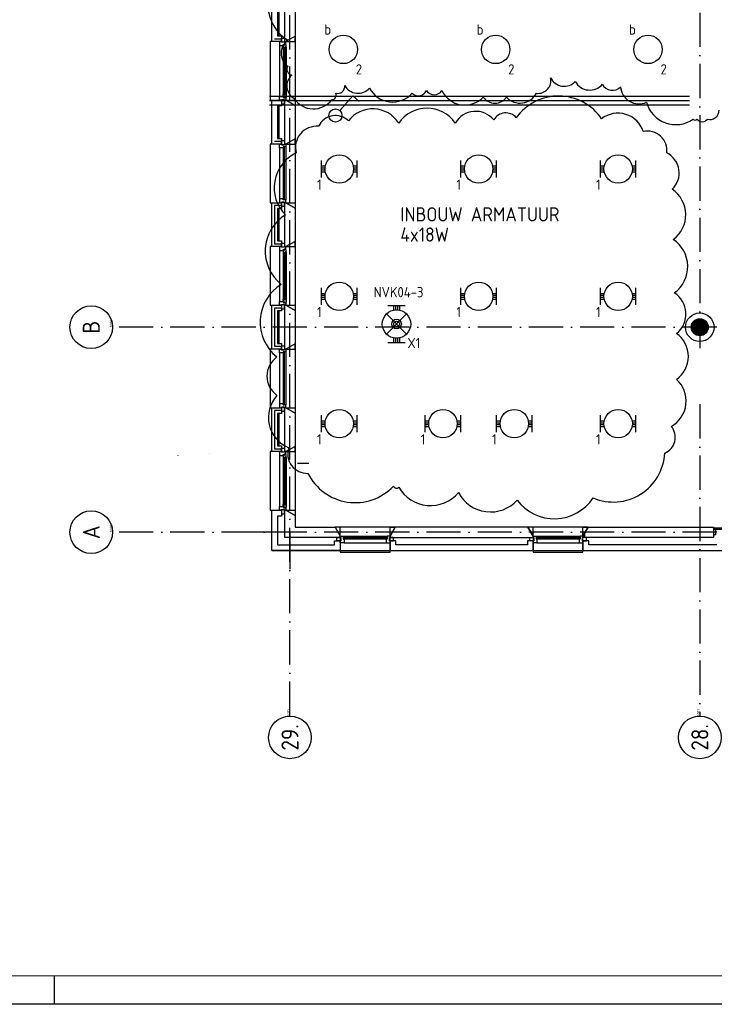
# Model space of a CAD drawing. Header units: millimetres. Extents: x -6587 to 112313, y 244 to 84344.
# Tile 2 of 58: x 13299 to 25504, y 244 to 17533. Entities that reach past the tile are written whole.
import ezdxf
from ezdxf.enums import TextEntityAlignment as Align

# ---------------------------------------------------------------- set-up
doc = ezdxf.new("R2010")
doc.units = ezdxf.units.MM
doc.header["$LTSCALE"] = 100
doc.linetypes.add('DASHDOT', pattern=[9, 6, -1.5, 0, -1.5])
doc.layers.get('0').update_dxf_attribs({"linetype": 'CONTINUOUS'})
for name, color, linetype in [('AL$7----_STRAMIEN', 1, 'DASHDOT'), ('ALN-----_BLOCKNAAM', 2, 'CONTINUOUS'), ('BOUW', 8, 'CONTINUOUS'), ('EB63101-_ATTRIB', 2, 'CONTINUOUS'), ('EB63501-_ATTRIB', 2, 'CONTINUOUS'), ('EL63101-_LICHT-ARM', 3, 'CONTINUOUS'), ('EL63102-_LICHT-SCH', 3, 'CONTINUOUS'), ('EL63501-_NOODVRL-ARM', 3, 'CONTINUOUS'), ('KABELGOOT', 8, 'CONTINUOUS'), ('LIJN025', 10, 'CONTINUOUS'), ('LIJN050', 90, 'CONTINUOUS'), ('TEKST25', 10, 'CONTINUOUS'), ('TEKST35', 50, 'CONTINUOUS'), ('TEKST50', 90, 'CONTINUOUS'), ('WOLKGEEL', 2, 'CONTINUOUS')]:
    doc.layers.add(name, color=color, linetype=linetype)
doc.styles.add('1_8', font='iso', dxfattribs={"width": 0.7, "height": 1.8})
doc.styles.add('ISO', font='iso.shx')
doc.styles.add('NORATT', font='isocp.shx')
doc.styles.add('ROMAND', font='romand')
doc.styles.get("Standard").update_dxf_attribs({"font": 'iso.shx'})
doc.styles.add('TECHNIC', font='technic_.ttf')

# ---------------------------------------------------------------- blocks, each defined once
blk = doc.blocks.new('A0-G')
at = {"layer": 'LIJN025'}
blk.add_line((205, 0), (205, 5), dxfattribs=at)
blk.add_lwpolyline([(1189, 841), (1189, 0), (0, 0), (0, 841)], close=True, dxfattribs=at)
at = {"layer": 'LIJN050', "const_width": 0.2}
blk.add_lwpolyline([(1184, 836), (25, 836), (25, 5), (1184, 5)], close=True, dxfattribs=at)
at = {"layer": 'TEKST25', "style": 'ROMAND', "width": 2.899115}
blk.add_attdef('STATUS', text='', height=2.5, dxfattribs=at).set_placement((1143, 71.5), (1182, 71.5), align=Align.FIT)
at = {"layer": 'TEKST25', "style": 'ISO'}
for tag, p in [('E', (1144.25, 66)), ('NAAM-E', (1155.75, 66)), ('DATUM-E', (1174, 66)), ('D', (1144.25, 61)), ('NAAM-D', (1155.75, 61)), ('DATUM-D', (1174, 61)), ('C', (1144.25, 56)), ('NAAM-C', (1155.75, 56)), ('DATUM-C', (1174, 56)), ('B', (1144.25, 51)), ('NAAM-B', (1155.75, 51)), ('DATUM-B', (1174, 51)), ('A', (1144.25, 46)), ('NAAM-A', (1155.75, 46)), ('DATUM-A', (1174, 46))]:
    blk.add_attdef(tag, text='', height=2.5, dxfattribs=at).set_placement(p, align=Align.CENTER)
for tag, p in [('DATUM', (1021.75, 36.25)), ('SCHAAL', (1057, 36.25)), ('GETEKEND', (1087.25, 36.25)), ('GECONTOL.', (1122, 36.25)), ('FORMAAT', (1152.25, 28.25))]:
    blk.add_attdef(tag, p, '', height=2.5, dxfattribs=at)
at = {"layer": 'TEKST35', "style": 'ISO'}
for tag, p in [('PROJECT', (1023.5, 72.5)), ('PLAATS', (1023.5, 63.5)), ('INSTALLATIE-REGEL1', (1023.5, 52.5)), ('INSTALLATIE-REGEL2', (1023.5, 43.5))]:
    blk.add_attdef(tag, p, '', height=4, dxfattribs=at)
blk.add_attdef('PROJ.NR.', text='', height=4, dxfattribs=at).set_placement((1170, 23), align=Align.CENTER)
at = {"layer": 'TEKST50', "style": 'ISO'}
blk.add_attdef('FILE-NAAM', text='', height=5, dxfattribs=at).set_placement((1162.5, 7.5), align=Align.CENTER)
blk = doc.blocks.new('EJ3T01')
at = {"color": 0}
for p, q in [((-1.77, 1.77), (1.77, -1.77)), ((1.77, 1.77), (-1.77, -1.77)), ((-3.25, -1.5), (-3.25, 1.5)), ((-3.25, 0.52), (-2.44, 0.52)), ((-3.25, 0.17), (-2.49, 0.17)), ((2.44, 0.52), (3.25, 0.52)), ((2.49, 0.17), (3.25, 0.17)), ((3.25, -1.5), (3.25, 1.5)), ((-3.25, -0.17), (-2.49, -0.17)), ((-3.25, -0.52), (-2.44, -0.52)), ((2.44, -0.52), (3.25, -0.52)), ((2.49, -0.17), (3.25, -0.17))]:
    blk.add_line(p, q, dxfattribs=at)
at = {"color": 6}
blk.add_lwpolyline([(1.77, -1.77), (1.75, -1.75)], dxfattribs=at)
at = {"color": 0}
for radius in [2.5, 0.85, 0.5]:
    blk.add_circle((0, 0), radius, dxfattribs=at)
at = {"color": 6, "style": '1_8'}
for tag, flags, p in [('A_CODE', 8, (-3.5, 2.75)), ('SCHAK', 8, (3.5, 2.75)), ('GROEP', 8, (-3.5, -2.75)), ('KAST', 9, (3.5, -2.75))]:
    blk.add_attdef(tag, text='', height=1.8, dxfattribs=dict(at, flags=flags)).set_placement(p, align=Align.MIDDLE)
blk = doc.blocks.new('EJ3T10')
at = {"color": 0}
for p, q in [((-3.12, -1.5), (-3.12, 1.5)), ((-3.12, -1.5), (-3.12, 1.5)), ((-3.12, 0.52), (-2.44, 0.52)), ((-3.12, 0.52), (-2.44, 0.52)), ((-3.12, 0.17), (-2.49, 0.17)), ((-3.12, 0.17), (-2.49, 0.17)), ((2.44, 0.52), (3.12, 0.52)), ((2.44, 0.52), (3.12, 0.52)), ((2.49, 0.17), (3.12, 0.17)), ((2.49, 0.17), (3.12, 0.17)), ((3.12, -1.5), (3.12, 1.5)), ((3.12, -1.5), (3.12, 1.5)), ((-3.12, -0.17), (-2.49, -0.17)), ((-3.12, -0.17), (-2.49, -0.17)), ((-3.12, -0.52), (-2.44, -0.52)), ((-3.12, -0.52), (-2.44, -0.52)), ((2.44, -0.52), (3.12, -0.52)), ((2.44, -0.52), (3.12, -0.52)), ((2.49, -0.17), (3.12, -0.17)), ((2.49, -0.17), (3.12, -0.17))]:
    blk.add_line(p, q, dxfattribs=at)
blk.add_circle((0, 0), 2.5, dxfattribs=at)
blk.add_circle((0, 0), 2.5, dxfattribs=at)
at = {"style": 'NORATT', "flags": 9}
blk.add_attdef('GELIJK', text='', height=1.8, dxfattribs=at).set_placement((3.5, 5), align=Align.MIDDLE_CENTER)
at = {"color": 6}
for tag, style, flags, p in [('SCHAK', 'NORATT', 8, (3.5, 2.75)), ('SCHAK', '1_8', 8, (3.5, 2.75)), ('A_CODE', 'NORATT', 8, (0, 0)), ('A_CODE', '1_8', 8, (0, 0)), ('GROEP', 'NORATT', 8, (-3.5, -2.75)), ('GROEP', '1_8', 8, (-3.5, -2.75)), ('KAST', 'NORATT', 9, (3.5, -2.75)), ('KAST', '1_8', 9, (3.5, -2.75))]:
    blk.add_attdef(tag, text='', height=1.8, dxfattribs=dict(at, style=style, flags=flags)).set_placement(p, align=Align.MIDDLE)
blk = doc.blocks.new('ES3G00')
blk.add_circle((0, 0), 2.5)
blk.add_circle((0, 0), 2.5)
for tag, style, flags, p in [('GELIJK', 'NORATT', 9, (3.5, 5)), ('GELIJK', '1_8', 9, (3.5, 5)), ('SCHAK', 'NORATT', 8, (3.5, 2.75)), ('SCHAK', '1_8', 8, (3.5, 2.75)), ('A_CODE', 'NORATT', 8, (0, 0)), ('A_CODE', '1_8', 8, (0, 0)), ('GROEP', 'NORATT', 8, (-3.5, -2.75)), ('GROEP', '1_8', 8, (-3.5, -2.75)), ('KAST', 'NORATT', 9, (3.5, -2.75)), ('KAST', '1_8', 9, (3.5, -2.75))]:
    blk.add_attdef(tag, text='', height=1.8, dxfattribs=dict(style=style, flags=flags)).set_placement(p, align=Align.MIDDLE_CENTER)
blk = doc.blocks.new('ES3S1')
blk.add_lwpolyline([(0.58, 1), (2.31, 4), (3.61, 3.25)])
blk.add_lwpolyline([(0.58, 1), (2.31, 4), (3.61, 3.25)])
blk.add_circle((0, 0), 1.15)
blk.add_circle((0, 0), 1.15)
for tag, style, flags, p in [('SCHAK', 'NORATT', 8, (3, 5.5)), ('SCHAK', '1_8', 8, (3, 5.5)), ('KAST', 'NORATT', 9, (-3, 0.5)), ('KAST', '1_8', 9, (-3, 0.5)), ('M_CODE', 'NORATT', 9, (0, 0)), ('M_CODE', '1_8', 9, (0, 0)), ('DOEL', 'NORATT', 9, (-3, -2)), ('DOEL', '1_8', 9, (-3, -2)), ('GROEP', 'NORATT', 9, (-3, -4.5)), ('GROEP', '1_8', 9, (-3, -4.5))]:
    blk.add_attdef(tag, text='', height=1.8, dxfattribs=dict(style=style, flags=flags)).set_placement(p, align=Align.MIDDLE_CENTER)
blk = doc.blocks.new('1010')
at = {"layer": 'AL$7----_STRAMIEN', "color": 7, "linetype": 'Continuous'}
blk.add_circle((0, 750), 750, dxfattribs=at)
at = {"layer": 'AL$7----_STRAMIEN', "color": 3, "linetype": 'Continuous'}
blk.add_attdef('STR-NAAM', text='', height=600, rotation=360, dxfattribs=at).set_placement((0, 750), align=Align.MIDDLE)
at = {"layer": 'ALN-----_BLOCKNAAM', "linetype": 'Continuous'}
blk.add_text('1010', height=100, dxfattribs=at).set_placement((0, 0))
blk = doc.blocks.new('1011')
at = {"layer": 'AL$7----_STRAMIEN', "color": 7, "linetype": 'Continuous'}
blk.add_circle((-750, 0), 750, dxfattribs=at)
at = {"layer": 'AL$7----_STRAMIEN', "color": 3, "linetype": 'Continuous'}
blk.add_attdef('STR-NAAM', text='', height=600, rotation=360, dxfattribs=at).set_placement((-750, 0), align=Align.MIDDLE)
at = {"layer": 'ALN-----_BLOCKNAAM', "linetype": 'Continuous'}
blk.add_text('1011', height=100, dxfattribs=at).set_placement((0, 0))
blk = doc.blocks.new('XREF')
at = {"layer": 'BOUW'}
h = blk.add_hatch(dxfattribs=at)
h.set_pattern_fill('GEWPBET', color=256, scale=100, angle=90, style=0)
h.set_pattern_definition([(90, (181590.254, 25964.994), (-20, 1e-15), [])])
edge = h.paths.add_edge_path()
edge.add_arc((181590, 25965), 150, 0, 360)
at = {"layer": 'AL$7----_STRAMIEN', "color": 1}
for p, q in [((174390, 19143), (174390, 90958)), ((181590, 90894), (181590, 25598)), ((194490, 25965), (171312, 25965)), ((181590, 24611), (181590, 19142)), ((194490, 22365), (171293, 22365))]:
    blk.add_line(p, q, dxfattribs=at)
at = {"layer": 'BOUW'}
for p, q in [((174070, 30980), (174070, 31750)), ((174170, 31650), (174170, 31080)), ((174200, 31080), (174200, 31650)), ((174300, 30980), (174300, 31750)), ((174300, 31080), (174300, 31650)), ((174480, 31658), (174480, 31073)), ((174040, 30980), (174040, 29950)), ((174070, 30980), (174040, 30980)), ((174239, 30980), (174070, 30980)), ((174120, 31030), (174239, 31030)), ((174120, 31030), (174239, 31030)), ((174170, 31080), (174239, 31080)), ((174206, 30980), (174206, 30913)), ((174239, 30980), (174206, 30980)), ((174239, 31080), (174239, 30980)), ((174239, 31041), (174295, 31041)), ((174239, 30970), (174239, 31041)), ((174239, 30970), (174239, 30980)), ((174295, 30970), (174239, 30970)), ((174295, 30970), (174239, 30970)), ((174295, 31041), (174295, 30970)), ((174295, 30980), (174295, 30970)), ((174320, 30980), (174295, 30980)), ((174320, 30980), (174300, 30980)), ((174480, 31073), (174320, 30980)), ((174480, 31073), (174320, 30980)), ((174320, 30980), (174480, 30980)), ((174320, 30936), (174320, 30980)), ((174480, 31073), (174480, 29858)), ((174480, 30980), (174480, 31073)), ((174206, 30913), (174269, 30913)), ((174206, 30913), (174206, 30017)), ((174269, 30930), (174284, 30930)), ((174269, 30913), (174269, 30930)), ((174269, 30918), (174269, 30913)), ((174284, 30918), (174269, 30918)), ((174269, 30913), (174269, 30866)), ((174269, 30866), (174282, 30864)), ((174269, 30866), (174269, 30064)), ((174282, 30881), (174323, 30881)), ((174282, 30864), (174282, 30881)), ((174284, 30936), (174320, 30936)), ((174284, 30930), (174284, 30936)), ((174284, 30910), (174284, 30918)), ((174289, 30910), (174284, 30910)), ((174284, 30879), (174284, 30051)), ((174305, 30879), (174284, 30879)), ((174289, 30933), (174289, 30910)), ((174319, 30933), (174289, 30933)), ((174305, 30051), (174305, 30879)), ((174307, 30881), (174307, 30864)), ((174321, 30881), (174307, 30881)), ((174307, 30864), (174321, 30864)), ((174319, 30926), (174319, 30933)), ((174323, 30923), (174319, 30926)), ((174321, 30864), (174321, 30881)), ((174323, 30881), (174323, 30923)), ((174323, 30881), (174323, 30049)), ((174040, 29950), (174070, 29950)), ((174070, 29180), (174070, 29950)), ((174070, 29950), (174239, 29950)), ((174206, 30017), (174269, 30017)), ((174206, 29950), (174206, 30017)), ((174239, 29950), (174206, 29950)), ((174239, 29960), (174239, 29889)), ((174295, 29960), (174239, 29960)), ((174239, 29960), (174239, 29950)), ((174295, 29960), (174239, 29960)), ((174239, 29950), (174239, 29850)), ((174269, 30064), (174282, 30066)), ((174269, 30017), (174269, 30064)), ((174269, 30017), (174269, 30000)), ((174269, 30012), (174269, 30017)), ((174284, 30012), (174269, 30012)), ((174269, 30000), (174284, 30000)), ((174282, 30066), (174282, 30049)), ((174282, 30049), (174323, 30049)), ((174284, 30051), (174305, 30051)), ((174284, 30020), (174284, 30012)), ((174289, 30020), (174284, 30020)), ((174284, 30000), (174284, 29994)), ((174284, 29994), (174320, 29994)), ((174289, 29997), (174289, 30020)), ((174319, 29997), (174289, 29997)), ((174295, 29889), (174295, 29960)), ((174295, 29950), (174295, 29960)), ((174320, 29950), (174295, 29950)), ((174300, 29180), (174300, 29950)), ((174300, 29950), (174320, 29950)), ((174307, 30066), (174321, 30066)), ((174307, 30049), (174307, 30066)), ((174321, 30049), (174307, 30049)), ((174323, 30007), (174319, 30004)), ((174319, 30004), (174319, 29997)), ((174320, 29994), (174320, 29950)), ((174480, 29858), (174320, 29950)), ((174320, 29950), (174480, 29950)), ((174320, 29950), (174480, 29858)), ((174321, 30066), (174321, 30049)), ((174323, 30049), (174323, 30007)), ((174480, 29950), (174480, 29858)), ((174170, 29850), (174170, 29280)), ((174239, 29850), (174170, 29850)), ((174200, 29280), (174200, 29850)), ((174239, 29889), (174295, 29889)), ((174300, 29280), (174300, 29850)), ((174480, 29858), (174480, 29273)), ((174120, 29230), (174239, 29230)), ((174170, 29280), (174239, 29280)), ((174239, 29280), (174239, 29180)), ((174239, 29241), (174295, 29241)), ((174239, 29170), (174239, 29241)), ((174295, 29241), (174295, 29170)), ((174480, 29273), (174320, 29180)), ((174480, 29273), (174320, 29180)), ((174480, 29180), (174480, 29273)), ((174480, 29273), (174480, 28058)), ((174040, 29180), (174040, 28150)), ((174070, 29180), (174040, 29180)), ((174239, 29180), (174070, 29180)), ((174206, 29180), (174239, 29180)), ((174206, 29113), (174206, 29180)), ((174206, 29113), (174206, 29113)), ((174206, 29113), (174206, 29113)), ((174206, 29113), (174206, 29113)), ((174206, 29113), (174206, 29113)), ((174269, 29113), (174206, 29113)), ((174206, 29113), (174206, 28217)), ((174239, 29180), (174239, 29170)), ((174239, 29170), (174295, 29170)), ((174295, 29170), (174239, 29170)), ((174269, 29130), (174269, 29113)), ((174320, 29130), (174269, 29130)), ((174273, 29125), (174273, 28205)), ((174294, 29125), (174273, 29125)), ((174294, 28205), (174294, 29125)), ((174295, 29180), (174320, 29180)), ((174295, 29180), (174295, 29180)), ((174295, 29170), (174295, 29180)), ((174320, 29180), (174300, 29180)), ((174320, 29180), (174320, 29130)), ((174320, 29180), (174480, 29180)), ((174320, 29130), (174320, 29130)), ((174320, 29130), (174320, 28200)), ((174206, 28217), (174206, 28150)), ((174206, 28217), (174206, 28217)), ((174206, 28217), (174206, 28217)), ((174206, 28217), (174206, 28217)), ((174206, 28217), (174206, 28217)), ((174269, 28217), (174206, 28217)), ((174269, 28200), (174269, 28217)), ((174320, 28200), (174269, 28200)), ((174273, 28205), (174294, 28205)), ((174320, 28150), (174320, 28200)), ((174320, 28200), (174320, 28200)), ((174040, 28150), (174070, 28150)), ((174070, 28150), (174239, 28150)), ((174070, 27380), (174070, 28150)), ((174120, 28100), (174120, 27430)), ((174239, 28100), (174120, 28100)), ((174120, 28100), (174120, 27430)), ((174239, 28100), (174120, 28100)), ((174170, 28050), (174170, 27480)), ((174239, 28050), (174170, 28050)), ((174200, 27480), (174200, 28050)), ((174206, 28150), (174239, 28150)), ((174239, 28160), (174295, 28160)), ((174239, 28150), (174239, 28160)), ((174239, 28160), (174239, 28089)), ((174295, 28160), (174239, 28160)), ((174239, 28150), (174239, 28050)), ((174239, 28089), (174295, 28089)), ((174295, 28160), (174295, 28150)), ((174295, 28089), (174295, 28160)), ((174295, 28150), (174320, 28150)), ((174295, 28150), (174295, 28150)), ((174300, 27380), (174300, 28150)), ((174300, 28150), (174320, 28150)), ((174320, 28150), (174480, 28058)), ((174480, 28058), (174320, 28150)), ((174320, 28150), (174480, 28150)), ((174480, 28150), (174480, 28058)), ((174480, 28058), (174480, 27473)), ((174239, 27380), (174070, 27380)), ((174120, 27430), (174239, 27430)), ((174120, 27430), (174239, 27430)), ((174170, 27480), (174239, 27480)), ((174239, 27480), (174239, 27380)), ((174320, 27380), (174300, 27380)), ((174480, 27473), (174320, 27380)), ((174070, 25580), (174070, 26350)), ((174070, 26350), (174239, 26350)), ((174120, 26300), (174120, 25630)), ((174120, 26300), (174120, 25630)), ((174239, 26300), (174120, 26300)), ((174239, 26300), (174120, 26300)), ((174239, 26350), (174239, 26250)), ((174300, 25580), (174300, 26350)), ((174300, 26350), (174320, 26350)), ((174320, 26350), (174480, 26258)), ((174170, 26250), (174170, 25680)), ((174239, 26250), (174170, 26250)), ((174200, 25680), (174200, 26250)), ((174480, 26258), (174480, 25673)), ((174120, 25630), (174239, 25630)), ((174120, 25630), (174239, 25630)), ((174170, 25680), (174239, 25680)), ((174239, 25680), (174239, 25580)), ((174480, 25673), (174320, 25580)), ((174239, 25580), (174070, 25580)), ((174320, 25580), (174300, 25580)), ((174070, 24550), (174239, 24550)), ((174070, 23780), (174070, 24550)), ((174120, 24500), (174120, 23830)), ((174239, 24500), (174120, 24500)), ((174120, 24500), (174120, 23830)), ((174239, 24500), (174120, 24500)), ((174170, 24450), (174170, 23880)), ((174239, 24450), (174170, 24450)), ((174200, 23880), (174200, 24450)), ((174239, 24550), (174239, 24450)), ((174300, 23780), (174300, 24550)), ((174300, 24550), (174320, 24550)), ((174300, 23880), (174300, 24450)), ((174320, 24550), (174480, 24458)), ((174480, 24458), (174480, 23873)), ((174170, 23880), (174239, 23880)), ((174239, 23880), (174239, 23780)), ((174480, 23873), (174320, 23780)), ((172420, 23718), (172420, 23713)), ((172952, 23744), (172952, 23739)), ((172987, 23744), (172987, 23739)), ((174239, 23780), (174070, 23780)), ((174120, 23830), (174239, 23830)), ((174120, 23830), (174239, 23830)), ((174320, 23780), (174300, 23780)), ((179538, 22295), (179631, 22455)), ((179553, 22275), (179553, 22320)), ((179573, 22275), (179573, 22355)), ((179631, 22455), (181830, 22455)), ((181830, 22455), (181830, 22275)), ((179538, 22275), (179538, 22295)), ((179559, 22275), (179538, 22295)), ((181830, 22275), (179538, 22275)), ((179538, 22214), (179538, 22045)), ((179638, 22214), (179538, 22214)), ((179638, 22145), (179638, 22214)), ((181890, 22145), (179638, 22145)), ((174070, 22045), (190910, 22045)), ((179538, 22045), (181990, 22045))]:
    blk.add_line(p, q, dxfattribs=at)
for points in [[(174300, 27480), (174300, 28050)], [(174070, 27380), (174040, 27380), (174040, 26350), (174070, 26350)], [(174480, 27473), (174480, 26258)], [(174206, 27313), (174206, 26417)], [(174269, 27266), (174269, 26464)], [(174323, 27281), (174323, 26449)], [(174300, 25680), (174300, 26250)], [(174480, 25673), (174480, 24458)], [(174070, 25580), (174040, 25580), (174040, 24550), (174070, 24550)], [(174206, 25513), (174206, 24617)], [(174320, 25530), (174320, 24600)], [(174480, 23873), (174480, 22658)], [(174070, 23780), (174040, 23780), (174040, 22750), (174070, 22750)], [(174206, 23713), (174206, 22817)], [(174269, 23666), (174269, 22864)], [(174323, 23681), (174323, 22849)], [(174522, 23576), (174722, 23576)], [(175323, 22295), (176098, 22295)], [(175340, 22181), (176081, 22181)], [(178713, 22295), (179488, 22295)], [(178730, 22181), (179471, 22181)]]:
    blk.add_lwpolyline(points, dxfattribs=at)
for points in [[(174320, 27380), (174295, 27380), (174295, 27370), (174239, 27370), (174239, 27380), (174206, 27380), (174206, 27313), (174269, 27313), (174269, 27330), (174284, 27330), (174284, 27336), (174320, 27336)], [(174295, 27370), (174239, 27370), (174239, 27441), (174295, 27441)], [(174323, 27323), (174319, 27326), (174319, 27333), (174289, 27333), (174289, 27310), (174284, 27310), (174284, 27318), (174269, 27318), (174269, 27313), (174269, 27266), (174282, 27264), (174282, 27281), (174323, 27281)], [(174320, 27380), (174480, 27380), (174480, 27473)], [(174305, 27279), (174284, 27279), (174284, 26451), (174305, 26451)], [(174321, 27281), (174307, 27281), (174307, 27264), (174321, 27264)], [(174323, 26407), (174319, 26404), (174319, 26397), (174289, 26397), (174289, 26420), (174284, 26420), (174284, 26412), (174269, 26412), (174269, 26417), (174269, 26464), (174282, 26466), (174282, 26449), (174323, 26449)], [(174321, 26449), (174307, 26449), (174307, 26466), (174321, 26466)], [(174320, 26350), (174295, 26350), (174295, 26360), (174239, 26360), (174239, 26350), (174206, 26350), (174206, 26417), (174269, 26417), (174269, 26400), (174284, 26400), (174284, 26394), (174320, 26394)], [(174295, 26360), (174239, 26360), (174239, 26289), (174295, 26289)], [(174320, 26350), (174480, 26350), (174480, 26258)], [(174295, 25570), (174239, 25570), (174239, 25641), (174295, 25641)], [(174320, 25580), (174480, 25580), (174480, 25673)], [(174320, 25530), (174320, 25530), (174269, 25530), (174269, 25513), (174206, 25513), (174206, 25513), (174206, 25513), (174206, 25513), (174206, 25513), (174206, 25580), (174239, 25580), (174239, 25570), (174295, 25570), (174295, 25580), (174295, 25580), (174320, 25580)], [(174294, 25525), (174273, 25525), (174273, 24605), (174294, 24605)], [(174320, 24600), (174320, 24600), (174269, 24600), (174269, 24617), (174206, 24617), (174206, 24617), (174206, 24617), (174206, 24617), (174206, 24617), (174206, 24550), (174239, 24550), (174239, 24560), (174295, 24560), (174295, 24550), (174295, 24550), (174320, 24550)], [(174295, 24560), (174239, 24560), (174239, 24489), (174295, 24489)], [(174320, 24550), (174480, 24550), (174480, 24458)], [(174320, 23780), (174480, 23780), (174480, 23873)], [(174320, 23780), (174295, 23780), (174295, 23770), (174239, 23770), (174239, 23780), (174206, 23780), (174206, 23713), (174269, 23713), (174269, 23730), (174284, 23730), (174284, 23736), (174320, 23736)], [(174295, 23770), (174239, 23770), (174239, 23841), (174295, 23841)], [(174323, 23723), (174319, 23726), (174319, 23733), (174289, 23733), (174289, 23710), (174284, 23710), (174284, 23718), (174269, 23718), (174269, 23713), (174269, 23666), (174282, 23664), (174282, 23681), (174323, 23681)], [(174305, 23679), (174284, 23679), (174284, 22851), (174305, 22851)], [(174321, 23681), (174307, 23681), (174307, 23664), (174321, 23664)], [(174323, 22807), (174319, 22804), (174319, 22797), (174289, 22797), (174289, 22820), (174284, 22820), (174284, 22812), (174269, 22812), (174269, 22817), (174269, 22864), (174282, 22866), (174282, 22849), (174323, 22849)], [(174321, 22849), (174307, 22849), (174307, 22866), (174321, 22866)], [(174239, 22650), (174170, 22650), (174170, 22145), (175173, 22145), (175173, 22214), (175273, 22214), (175273, 22045), (174070, 22045), (174070, 22750), (174239, 22750)], [(174320, 22750), (174295, 22750), (174295, 22760), (174239, 22760), (174239, 22750), (174206, 22750), (174206, 22817), (174269, 22817), (174269, 22800), (174284, 22800), (174284, 22794), (174320, 22794)], [(174295, 22760), (174239, 22760), (174239, 22689), (174295, 22689)], [(174300, 22750), (174320, 22750), (174480, 22658), (174480, 22455), (175181, 22455), (175273, 22295), (175273, 22275), (174300, 22275)], [(174320, 22750), (174480, 22750), (174480, 22658)], [(175273, 22295), (175273, 22455), (175181, 22455)], [(176148, 22295), (176241, 22455), (175181, 22455), (175273, 22295), (175273, 22015), (176148, 22015)], [(178663, 22275), (178663, 22295), (178571, 22455), (176241, 22455), (176148, 22295), (176148, 22275)], [(176148, 22295), (176148, 22455), (176241, 22455)], [(178663, 22295), (178663, 22455), (178571, 22455)], [(179538, 22295), (179631, 22455), (178571, 22455), (178663, 22295), (178663, 22015), (179538, 22015)], [(179538, 22295), (179538, 22455), (179631, 22455)], [(181990, 22434), (181830, 22434), (181830, 22419), (181990, 22419)], [(181830, 22324), (181871, 22324), (181871, 22419), (181830, 22419)], [(175283, 22270), (175283, 22214), (175212, 22214), (175212, 22270)], [(175323, 22295), (175323, 22295), (175323, 22244), (175340, 22244), (175340, 22181), (175340, 22181), (175340, 22181), (175340, 22181), (175340, 22181), (175273, 22181), (175273, 22214), (175283, 22214), (175283, 22270), (175273, 22270), (175273, 22270), (175273, 22295)], [(175328, 22269), (175328, 22248), (176093, 22248), (176093, 22269)], [(176098, 22295), (176098, 22295), (176098, 22244), (176081, 22244), (176081, 22181), (176081, 22181), (176081, 22181), (176081, 22181), (176081, 22181), (176148, 22181), (176148, 22214), (176138, 22214), (176138, 22270), (176148, 22270), (176148, 22270), (176148, 22295)], [(176138, 22270), (176138, 22214), (176209, 22214), (176209, 22270)], [(178563, 22214), (178563, 22145), (176248, 22145), (176248, 22214), (176148, 22214), (176148, 22045), (178663, 22045), (178663, 22214)], [(178673, 22270), (178673, 22214), (178602, 22214), (178602, 22270)], [(178713, 22295), (178713, 22295), (178713, 22244), (178730, 22244), (178730, 22181), (178730, 22181), (178730, 22181), (178730, 22181), (178730, 22181), (178663, 22181), (178663, 22214), (178673, 22214), (178673, 22270), (178663, 22270), (178663, 22270), (178663, 22295)], [(178718, 22269), (178718, 22248), (179483, 22248), (179483, 22269)], [(179488, 22295), (179488, 22295), (179488, 22244), (179471, 22244), (179471, 22181), (179471, 22181), (179471, 22181), (179471, 22181), (179471, 22181), (179538, 22181), (179538, 22214), (179528, 22214), (179528, 22270), (179538, 22270), (179538, 22270), (179538, 22295)], [(179528, 22270), (179528, 22214), (179599, 22214), (179599, 22270)]]:
    blk.add_lwpolyline(points, close=True, dxfattribs=at)
for radius in [250, 150]:
    blk.add_circle((181590, 25965), radius, dxfattribs=at)
at = {"layer": 'KABELGOOT', "color": 8}
for q in [(173354, 22365), (174390, 21714)]:
    blk.add_line((174390, 22365), q, dxfattribs=at)
at = {"layer": 'AL$7----_STRAMIEN', "xscale": 0.5, "yscale": 0.5, "zscale": 0.5, "rotation": 90}
for name, p, values in [('1010', (171274, 25965), {'STR-NAAM': 'B'}), ('1010', (171274, 22365), {'STR-NAAM': 'A'}), ('1011', (174390, 19138), {'STR-NAAM': '29.'}), ('1011', (174390, 19138), {'STR-NAAM': '29.'}), ('1011', (181590, 19138), {'STR-NAAM': '28.'}), ('1011', (181590, 19138), {'STR-NAAM': '28.'})]:
    blk.add_blockref(name, p, dxfattribs=at).add_auto_attribs(values)
at = {"layer": 'BOUW', "style": 'TECHNIC'}
for tag, p in [('TKC', (236229, 52185)), ('BALIE', (236229, 51894))]:
    blk.add_attdef(tag, text='', height=250, dxfattribs=at).set_placement(p, align=Align.CENTER)
at = {"layer": 'KABELGOOT', "color": 8, "flags": 3}
blk.add_attdef('HULPSTUK', (188825, 76010, 3650), '', height=1, rotation=180, dxfattribs=at)
blk.add_attdef('HULPSTUK', (182644, 45781, 3650), '', height=1, dxfattribs=at)

msp = doc.modelspace()

# ---------------------------------------------------------------- linework, layer by layer
at = {"layer": 'EL63101-_LICHT-ARM', "color": 9}
for p, q in [((25067, 16187), (17689, 16187)), ((25067, 16111), (17689, 16111)), ((25067, 16030), (17689, 16030))]:
    msp.add_line(p, q, dxfattribs=at)
at = {"layer": 'WOLKGEEL', "color": 50}
msp.add_lwpolyline([(17941, 18378, 0.520567), (18009, 17173, 0.520567), (18009, 16719, 0.520567), (18078, 16560, 0.520567), (18123, 16150, 0.520567), (18783, 16128, 0.520567), (18851, 16241, 0.520567), (19011, 16378, 0.520567), (19443, 16332, 0.520567), (20194, 16241, 0.520567), (20444, 16287, 0.520567), (20717, 16287, 0.520567), (21445, 16173, 0.520567), (21854, 16173, 0.520567), (22378, 16241, 0.520567), (22628, 16514, 0.520567), (23060, 16446, 0.520567), (23538, 16400, 0.520567), (23857, 16355, 0.520567), (24312, 16082, 0.520567), (25131, 15787, 0.520567), (25199, 15787, 0.520567), (25381, 15787, 0.520567), (25586, 15946, 0.520567)], format="xyb", dxfattribs=at)
msp.add_lwpolyline([(24632, 9923, 0.520567), (24744, 10392, 0.520567), (24838, 11217, 0.520567), (24838, 12023, 0.520567), (24801, 12736, 0.520567), (24782, 13674, 0.520567), (24763, 14555, 0.520567), (24669, 15193, 0.520567), (24256, 15568, 0.520567), (23524, 15793, 0.520567), (22023, 15811, 0.520567), (21629, 15774, 0.520567), (20953, 15718, 0.520567), (19958, 15718, 0.520567), (19076, 15755, 0.520567), (18551, 15661, 0.520567), (18157, 15193, 0.520567), (17969, 14105, 0.520567), (17894, 12886, 0.520567), (17819, 11611, 0.520567), (17819, 10936, 0.520567), (18025, 10017, 0.520567), (18363, 9567, 0.520567), (19865, 9341, 0.520567), (19958, 9323, 0.520567), (21009, 9229, 0.520567), (22042, 9098, 0.520567), (23374, 9135, 0.520567)], format="xyb", close=True, dxfattribs=at)

# ---------------------------------------------------------------- block references
at = {"xscale": 100, "yscale": 100, "zscale": 100}
msp.add_blockref('A0-G', (-6587, 244), dxfattribs=at)
at = {"layer": 'EL63101-_LICHT-ARM'}
msp.add_blockref('XREF', (-156342, -13832), dxfattribs=at)
ref = msp.add_blockref('ES3G00', (18985, 17011, 3500), dxfattribs=dict(at, xscale=100, yscale=100, zscale=100, rotation=90))
ref.add_attrib('GROEP', '2', dxfattribs={"layer": 'EB63101-_ATTRIB', "color": 1, "height": 180, "style": 'NORATT', "flags": 8}).set_placement((19260, 16661, 3500), align=Align.MIDDLE_CENTER)
ref.add_attrib('SCHAK', 'b', dxfattribs={"layer": 'EB63101-_ATTRIB', "color": 1, "height": 180, "style": 'NORATT', "flags": 8}).set_placement((18710, 17361, 3500), align=Align.MIDDLE_CENTER)
ref = msp.add_blockref('ES3G00', (21662, 17011, 3500), dxfattribs=dict(at, xscale=100, yscale=100, zscale=100, rotation=90))
ref.add_attrib('GROEP', '2', dxfattribs={"layer": 'EB63101-_ATTRIB', "color": 1, "height": 180, "style": 'NORATT', "flags": 8}).set_placement((21937, 16661, 3500), align=Align.MIDDLE_CENTER)
ref.add_attrib('SCHAK', 'b', dxfattribs={"layer": 'EB63101-_ATTRIB', "color": 1, "height": 180, "style": 'NORATT', "flags": 8}).set_placement((21387, 17361, 3500), align=Align.MIDDLE_CENTER)
ref = msp.add_blockref('ES3G00', (24339, 17011, 3500), dxfattribs=dict(at, xscale=100, yscale=100, zscale=100, rotation=90))
ref.add_attrib('GROEP', '2', dxfattribs={"layer": 'EB63101-_ATTRIB', "color": 1, "height": 180, "style": 'NORATT', "flags": 8}).set_placement((24614, 16661, 3500), align=Align.MIDDLE_CENTER)
ref.add_attrib('SCHAK', 'b', dxfattribs={"layer": 'EB63101-_ATTRIB', "color": 1, "height": 180, "style": 'NORATT', "flags": 8}).set_placement((24064, 17361, 3500), align=Align.MIDDLE_CENTER)
ref = msp.add_blockref('EJ3T10', (18914, 14912, 2400), dxfattribs=dict(at, xscale=100, yscale=100, zscale=100))
ref.add_attrib('GROEP', '1', dxfattribs={"layer": 'EB63101-_ATTRIB', "color": 1, "height": 180, "style": 'NORATT', "flags": 8}).set_placement((18564, 14637, 2400), align=Align.MIDDLE)
ref = msp.add_blockref('EJ3T10', (21364, 14912, 2400), dxfattribs=dict(at, xscale=100, yscale=100, zscale=100))
ref.add_attrib('GROEP', '1', dxfattribs={"layer": 'EB63101-_ATTRIB', "color": 1, "height": 180, "style": 'NORATT', "flags": 8}).set_placement((21014, 14637, 2400), align=Align.MIDDLE)
ref = msp.add_blockref('EJ3T10', (23814, 14912, 2400), dxfattribs=dict(at, xscale=100, yscale=100, zscale=100))
ref.add_attrib('GROEP', '1', dxfattribs={"layer": 'EB63101-_ATTRIB', "color": 1, "height": 180, "style": 'NORATT', "flags": 8}).set_placement((23464, 14637, 2400), align=Align.MIDDLE)
ref = msp.add_blockref('EJ3T10', (18914, 12676, 2400), dxfattribs=dict(at, xscale=100, yscale=100, zscale=100))
ref.add_attrib('GROEP', '1', dxfattribs={"layer": 'EB63101-_ATTRIB', "color": 1, "height": 180, "style": 'NORATT', "flags": 8}).set_placement((18564, 12401, 2400), align=Align.MIDDLE)
ref = msp.add_blockref('EJ3T10', (21364, 12676, 2400), dxfattribs=dict(at, xscale=100, yscale=100, zscale=100))
ref.add_attrib('GROEP', '1', dxfattribs={"layer": 'EB63101-_ATTRIB', "color": 1, "height": 180, "style": 'NORATT', "flags": 8}).set_placement((21014, 12401, 2400), align=Align.MIDDLE)
ref = msp.add_blockref('EJ3T10', (23814, 12676, 2400), dxfattribs=dict(at, xscale=100, yscale=100, zscale=100))
ref.add_attrib('GROEP', '1', dxfattribs={"layer": 'EB63101-_ATTRIB', "color": 1, "height": 180, "style": 'NORATT', "flags": 8}).set_placement((23464, 12401, 2400), align=Align.MIDDLE)
ref = msp.add_blockref('EJ3T10', (18914, 10440, 2400), dxfattribs=dict(at, xscale=100, yscale=100, zscale=100))
ref.add_attrib('GROEP', '1', dxfattribs={"layer": 'EB63101-_ATTRIB', "color": 1, "height": 180, "style": 'NORATT', "flags": 8}).set_placement((18564, 10165, 2400), align=Align.MIDDLE)
ref = msp.add_blockref('EJ3T10', (20735, 10440, 2400), dxfattribs=dict(at, xscale=100, yscale=100, zscale=100))
ref.add_attrib('GROEP', '1', dxfattribs={"layer": 'EB63101-_ATTRIB', "color": 1, "height": 180, "style": 'NORATT', "flags": 8}).set_placement((20385, 10165, 2400), align=Align.MIDDLE)
ref = msp.add_blockref('EJ3T10', (21989, 10440, 2400), dxfattribs=dict(at, xscale=100, yscale=100, zscale=100))
ref.add_attrib('GROEP', '1', dxfattribs={"layer": 'EB63101-_ATTRIB', "color": 1, "height": 180, "style": 'NORATT', "flags": 8}).set_placement((21639, 10165, 2400), align=Align.MIDDLE)
ref = msp.add_blockref('EJ3T10', (23814, 10440, 2400), dxfattribs=dict(at, xscale=100, yscale=100, zscale=100))
ref.add_attrib('GROEP', '1', dxfattribs={"layer": 'EB63101-_ATTRIB', "color": 1, "height": 180, "style": 'NORATT', "flags": 8}).set_placement((23464, 10165, 2400), align=Align.MIDDLE)
at = {"layer": 'EL63102-_LICHT-SCH', "xscale": 100, "yscale": 100, "zscale": 100, "rotation": 348.1886912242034}
msp.add_blockref('ES3S1', (18846, 15850), dxfattribs=at)
at = {"layer": 'EL63501-_NOODVRL-ARM'}
ref = msp.add_blockref('EJ3T01', (19920, 12189), dxfattribs=dict(at, xscale=100, yscale=100, zscale=100, rotation=270))
ref.add_attrib('A_CODE', 'X1', dxfattribs={"layer": 'EB63501-_ATTRIB', "color": 1, "height": 180, "style": '1_8', "flags": 8}).set_placement((20225, 11855), align=Align.MIDDLE)
ref.add_attrib('GROEP', 'NVK04-3', dxfattribs={"layer": 'EB63501-_ATTRIB', "color": 1, "height": 180, "style": '1_8', "flags": 8}).set_placement((19956, 12749), align=Align.MIDDLE)

# ---------------------------------------------------------------- texts
at = {"layer": 'TEKST25', "style": 'ISO'}
for s, p in [('INBOUW ARMATUUR', (19988, 13990)), ('4x18W', (19988, 13635))]:
    msp.add_text(s, height=250, dxfattribs=at).set_placement(p)

doc.saveas('drawing.dxf')
